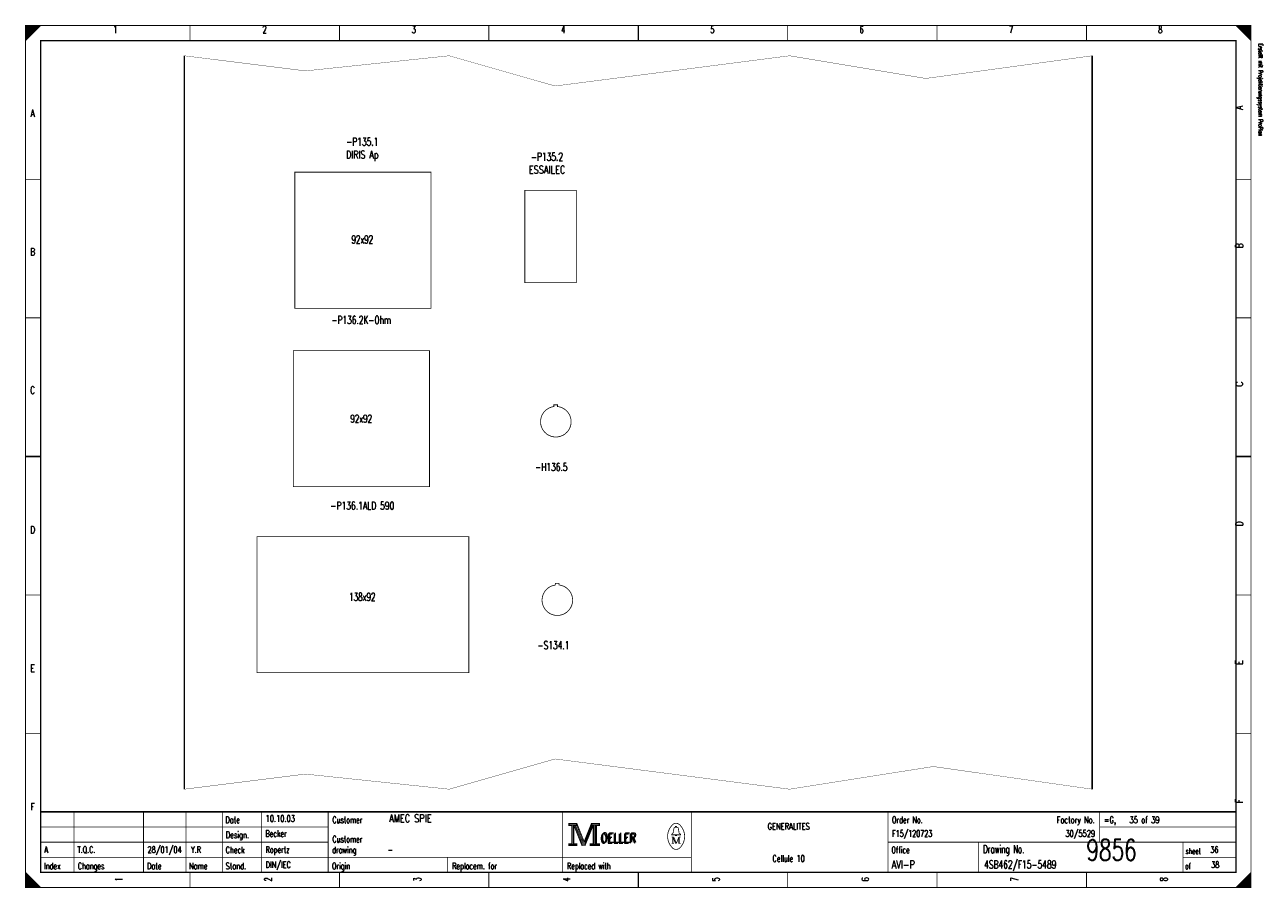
# Model space of a CAD drawing. Header units: centimetres. Extents: x 0 to 491, y -1040 to 69.
# Tile 173 of 181: x 300 to 341, y -120 to -91. Entities that reach past the tile are written whole.
import ezdxf
from ezdxf.enums import TextEntityAlignment as Align

# ---------------------------------------------------------------- set-up
doc = ezdxf.new("R2010")
doc.units = ezdxf.units.CM
doc.header["$MEASUREMENT"] = 0
doc.layers.get('0').update_dxf_attribs({"color": 9, "linetype": 'CONTINUOUS'})
doc.styles.get("Standard").update_dxf_attribs({"font": 'romans.shx', "bigfont": 'TXT.shx'})

msp = doc.modelspace()

# ---------------------------------------------------------------- linework, layer by layer
at = {"color": 0, "flags": 128}
for points, const_width in [([(300, -105.75), (300, -91.5), (340.5, -91.5), (340.5, -120), (300, -120), (300, -105.75)], 0.025), ([(300, -91.5), (300.5, -91.5), (300, -92), (300, -91.5)], 0.025), ([(300.025, -91.5), (300.025, -91.975), (300.05, -91.95), (300.05, -91.5), (300.075, -91.5), (300.075, -91.925), (300.1, -91.9), (300.1, -91.5), (300.125, -91.5), (300.125, -91.875), (300.15, -91.85), (300.15, -91.5), (300.175, -91.5), (300.175, -91.825), (300.2, -91.8)], 0.025), ([(300.2, -91.8), (300.2, -91.5), (300.225, -91.5), (300.225, -91.775), (300.25, -91.75), (300.25, -91.5), (300.275, -91.5), (300.275, -91.725), (300.3, -91.7), (300.3, -91.5), (300.325, -91.5), (300.325, -91.675), (300.35, -91.65), (300.35, -91.5), (300.375, -91.5)], 0.025), ([(300.375, -91.5), (300.375, -91.625), (300.4, -91.6), (300.4, -91.5), (300.425, -91.5), (300.425, -91.575), (300.45, -91.55), (300.45, -91.5), (300.475, -91.5), (300.475, -91.525)], 0.025), ([(340, -91.5), (340.5, -92), (340.475, -91.975), (340.475, -91.5), (340.45, -91.5), (340.45, -91.95), (340.425, -91.925), (340.425, -91.5), (340.4, -91.5), (340.4, -91.9), (340.375, -91.875), (340.375, -91.5), (340.35, -91.5), (340.35, -91.85), (340.325, -91.825)], 0.025), ([(340.15, -91.65), (340.15, -91.5), (340.125, -91.5), (340.125, -91.625), (340.1, -91.6), (340.1, -91.5), (340.075, -91.5), (340.075, -91.575), (340.05, -91.55), (340.05, -91.5), (340.025, -91.5), (340.025, -91.525)], 0.025), ([(340.325, -91.825), (340.325, -91.5), (340.3, -91.5), (340.3, -91.8), (340.275, -91.775), (340.275, -91.5), (340.25, -91.5), (340.25, -91.75), (340.225, -91.725), (340.225, -91.5), (340.2, -91.5), (340.2, -91.7), (340.175, -91.675), (340.175, -91.5), (340.15, -91.5)], 0.025), ([(305.25, -92.5), (309.25, -93), (314, -92.5), (317.5, -93.5), (325.25, -92.5), (329.75, -93.25), (335.25, -92.5)], 0.01), ([(317.46, -104.11), (317.46, -104.04), (317.58, -104.04), (317.58, -104.11)], 0.025), ([(317.51, -110.01), (317.51, -109.94), (317.63, -109.94), (317.63, -110.01)], 0.025), ([(305.25, -116.75), (309.25, -116.25), (314, -116.75), (317.5, -115.75), (325.25, -116.75), (330, -116), (335.25, -116.75)], 0.01), ([(317.95, -117.88), (317.95, -117.95), (318.05, -117.95), (318.05, -118.55), (317.95, -118.55), (317.95, -118.62), (318.22, -118.62), (318.22, -118.55), (318.12, -118.55), (318.12, -117.95), (318.22, -117.95), (318.22, -117.88), (317.95, -117.88)], 0.025), ([(318.22, -117.88), (318.46, -118.48), (318.7, -117.88)], 0.025), ([(318.7, -117.88), (318.7, -117.95), (318.8, -117.95), (318.8, -118.55), (318.7, -118.55), (318.7, -118.62), (318.97, -118.62), (318.97, -118.55), (318.87, -118.55), (318.87, -117.95), (318.97, -117.95), (318.97, -117.88), (318.7, -117.88)], 0.025), ([(318.07, -117.93), (318.07, -118.57), (318.1, -118.57), (318.1, -117.93)], 0.025), ([(318.12, -117.95), (318.39, -118.62), (318.49, -118.62), (318.76, -117.95)], 0.025), ([(318.18, -117.95), (318.42, -118.54), (318.46, -118.54)], 0.025), ([(318.22, -117.95), (318.44, -118.51), (318.47, -118.51)], 0.025), ([(318.46, -118.58), (318.49, -118.58), (318.74, -117.95)], 0.025), ([(318.46, -118.54), (318.48, -118.54), (318.72, -117.95)], 0.025), ([(318.76, -117.95), (318.76, -118.55), (318.66, -118.55), (318.66, -118.62), (318.71, -118.62)], 0.025), ([(318.78, -117.93), (318.78, -118.57), (318.83, -118.57), (318.83, -117.93), (318.85, -117.93), (318.85, -118.57)], 0.025), ([(321.48, -118.26), (321.35, -118.26), (321.35, -118.24), (321.4, -118.2), (321.43, -118.04)], 0.025), ([(321.48, -118.01), (321.48, -117.98), (321.52, -117.98), (321.52, -118.01)], 0.025), ([(321.52, -118.26), (321.65, -118.26), (321.65, -118.24), (321.6, -118.2), (321.57, -118.04)], 0.025), ([(321.39, -118.33), (321.39, -118.54), (321.35, -118.54)], 0.025), ([(321.39, -118.33), (321.48, -118.54), (321.51, -118.54)], 0.025), ([(300, -119.5), (300, -120), (300.5, -120), (300, -119.5), (300.025, -119.525), (300.025, -120), (300.05, -120), (300.05, -119.55), (300.075, -119.575), (300.075, -120), (300.1, -120), (300.1, -119.6), (300.125, -119.625), (300.125, -120), (300.15, -120)], 0.025), ([(300.15, -120), (300.15, -119.65), (300.175, -119.675), (300.175, -120), (300.2, -120), (300.2, -119.7), (300.225, -119.725), (300.225, -120), (300.25, -120), (300.25, -119.75), (300.275, -119.775), (300.275, -120), (300.3, -120), (300.3, -119.8), (300.325, -119.825)], 0.025), ([(300.325, -119.825), (300.325, -120), (300.35, -120), (300.35, -119.85), (300.375, -119.875), (300.375, -120), (300.4, -120), (300.4, -119.9), (300.425, -119.925), (300.425, -120), (300.45, -120), (300.45, -119.95), (300.475, -119.975)], 0.025), ([(340.125, -119.875), (340.125, -120), (340.1, -120), (340.1, -119.9), (340.075, -119.925), (340.075, -120), (340.05, -120), (340.05, -119.95), (340.025, -119.975), (340.025, -120)], 0.025), ([(340.3, -120), (340.3, -119.7), (340.275, -119.725), (340.275, -120), (340.25, -120), (340.25, -119.75), (340.225, -119.775), (340.225, -120), (340.2, -120), (340.2, -119.8), (340.175, -119.825), (340.175, -120), (340.15, -120), (340.15, -119.85), (340.125, -119.875)], 0.025), ([(340.475, -119.525), (340.475, -120), (340.45, -120), (340.45, -119.55), (340.425, -119.575), (340.425, -120), (340.4, -120), (340.4, -119.6), (340.375, -119.625), (340.375, -120), (340.35, -120), (340.35, -119.65), (340.325, -119.675), (340.325, -120), (340.3, -120)], 0.025)]:
    msp.add_lwpolyline(points, dxfattribs=dict(at, const_width=const_width))
for points, const_width in [([(300, -91.5), (340.5, -91.5), (340.5, -120), (300, -120)], 0.025), ([(300.5, -92), (340, -92), (340, -119.5), (300.5, -119.5)], 0.05), ([(300.5, -92), (340, -92), (340, -119.5), (300.5, -119.5)], 0.025), ([(308.9, -96.35), (313.4, -96.35), (313.4, -100.85), (308.9, -100.85)], 0.025), ([(316.5, -96.95), (318.2, -96.95), (318.2, -100), (316.5, -100)], 0.025), ([(308.85, -102.25), (313.35, -102.25), (313.35, -106.75), (308.85, -106.75)], 0.025), ([(307.65, -108.4), (314.65, -108.4), (314.65, -112.9), (307.65, -112.9)], 0.025), ([(317.97, -117.9), (318.2, -117.9), (318.2, -117.93), (317.97, -117.93)], 0.025), ([(318.72, -117.9), (318.95, -117.9), (318.95, -117.93), (318.72, -117.93)], 0.025), ([(321.48, -118.26), (321.52, -118.26), (321.52, -118.29), (321.48, -118.29)], 0.025), ([(317.97, -118.57), (318.2, -118.57), (318.2, -118.6), (317.97, -118.6)], 0.025), ([(318.68, -118.57), (318.95, -118.57), (318.95, -118.6), (318.68, -118.6)], 0.025)]:
    msp.add_lwpolyline(points, close=True, dxfattribs=dict(at, const_width=const_width))
at = {"color": 0}
for points, const_width in [([(305.438, -91.5), (305.438, -92)], 0.025), ([(310.375, -91.5), (310.375, -92)], 0.025), ([(315.312, -91.5), (315.312, -92)], 0.025), ([(320.25, -92), (320.25, -91.5)], 0.05), ([(320.25, -91.5), (320.25, -92)], 0.025), ([(325.188, -91.5), (325.188, -92)], 0.025), ([(330.125, -91.5), (330.125, -92)], 0.025), ([(335.062, -91.5), (335.062, -92)], 0.025), ([(305.25, -92.5), (305.25, -116.75)], 0.05), ([(335.25, -92.5), (335.25, -116.75)], 0.05), ([(300, -96.583), (300.5, -96.583)], 0.025), ([(340.5, -96.583), (340, -96.583)], 0.025), ([(300, -101.166), (300.5, -101.166)], 0.025), ([(340.5, -101.166), (340, -101.166)], 0.025), ([(300.5, -105.75), (300, -105.75)], 0.05), ([(300, -105.75), (300.5, -105.75)], 0.025), ([(340, -105.75), (340.5, -105.75)], 0.05), ([(340.5, -105.75), (340, -105.75)], 0.025), ([(300, -110.333), (300.5, -110.333)], 0.025), ([(340.5, -110.333), (340, -110.333)], 0.025), ([(300, -114.916), (300.5, -114.916)], 0.025), ([(340.5, -114.916), (340, -114.916)], 0.025), ([(340, -117.5), (300.5, -117.5)], 0.05), ([(301.6, -119.5), (301.6, -117.5)], 0.025), ([(303.9, -119.5), (303.9, -117.5)], 0.025), ([(305.3, -119.5), (305.3, -117.5)], 0.025), ([(306.5, -117.5), (306.5, -119.5)], 0.025), ([(307.8, -117.5), (307.8, -119.5)], 0.025), ([(310, -117.5), (310, -119.5)], 0.025), ([(317.75, -117.5), (317.75, -119.5)], 0.025), ([(322, -117.5), (322, -119.5)], 0.025), ([(328.5, -117.5), (328.5, -119.5)], 0.025), ([(335.5, -117.5), (335.5, -118.5)], 0.025), ([(300.5, -118), (310, -118)], 0.025), ([(318.15, -117.95), (318.4, -118.58)], 0.025), ([(318.47, -118.51), (318.7, -117.94)], 0.025), ([(321.46, -118.01), (321.55, -118.01)], 0.025), ([(335.5, -118), (340, -118)], 0.025), ([(300.5, -118.5), (310, -118.5)], 0.025), ([(318.4, -118.58), (318.46, -118.58)], 0.025), ([(321.35, -118.33), (321.42, -118.33)], 0.025), ([(321.39, -118.54), (321.43, -118.54)], 0.025), ([(321.42, -118.33), (321.51, -118.54)], 0.025), ([(321.51, -118.54), (321.59, -118.33)], 0.025), ([(321.65, -118.54), (321.57, -118.54)], 0.025), ([(321.59, -118.54), (321.59, -118.33)], 0.025), ([(321.59, -118.33), (321.65, -118.33)], 0.025), ([(321.61, -118.33), (321.61, -118.54)], 0.025), ([(328.5, -118.5), (340, -118.5)], 0.025), ([(331.5, -118.5), (331.5, -119.5)], 0.025), ([(338.25, -118.5), (338.25, -119.5)], 0.025), ([(300.5, -119), (322, -119)], 0.025), ([(313.95, -119), (313.95, -119.5)], 0.025), ([(338.25, -119), (340, -119)], 0.025), ([(305.438, -120), (305.438, -119.5)], 0.025), ([(310.375, -120), (310.375, -119.5)], 0.025), ([(315.312, -120), (315.312, -119.5)], 0.025), ([(320.25, -119.5), (320.25, -120)], 0.05), ([(320.25, -120), (320.25, -119.5)], 0.025), ([(325.188, -120), (325.188, -119.5)], 0.025), ([(330.125, -120), (330.125, -119.5)], 0.025), ([(335.062, -120), (335.062, -119.5)], 0.025), ([(340.5, -119.5), (340, -120)], 0.025), ([(300.475, -120), (300.475, -119.975)], 0.025)]:
    msp.add_lwpolyline(points, dxfattribs=dict(at, const_width=const_width))
at = {"color": 0, "const_width": 0.025, "flags": 128}
for points in [[(317.455, -104.1, 1), (317.595, -105.1, 0.87526), (317.589, -104.099)], [(317.505, -110, 1), (317.645, -111, 0.87526), (317.639, -109.999)], [(321.649, -117.959, 0.530775), (321.351, -117.958, 0.530775)], [(321.35, -117.961, 0.373815), (321.349, -118.657, 0.373815)], [(321.46, -118.01, 0.414214), (321.43, -118.04, 0.414214)], [(321.57, -118.04, 0.414214), (321.54, -118.01, 0.414214)], [(321.65, -118.66, 0.378582), (321.646, -117.956, 0.378582)], [(321.35, -118.66, 0.532213), (321.649, -118.661, 0.532213)]]:
    msp.add_lwpolyline(points, format="xyb", dxfattribs=at)

# ---------------------------------------------------------------- texts
at = {"color": 0}
for s, height, width, p in [('1', 0.238, 0.672, (302.965, -91.514)), ('2', 0.238, 0.672, (307.899, -91.514)), ('3', 0.238, 0.672, (312.832, -91.514)), ('4', 0.238, 0.672, (317.766, -91.514)), ('5', 0.238, 0.672, (322.699, -91.514)), ('6', 0.238, 0.672, (327.632, -91.514)), ('7', 0.238, 0.672, (332.566, -91.514)), ('8', 0.238, 0.672, (337.499, -91.514)), ('A', 0.238, 0.76, (300.233, -94.282)), ('-P135.1', 0.2619, 0.691429, (311.129, -95.212)), ('DIRIS Ap', 0.2619, 0.732, (311.129, -95.638)), ('-P135.2', 0.2619, 0.691429, (317.233, -95.709)), ('ESSAILEC', 0.2619, 0.76, (317.233, -96.135)), ('92x92', 0.2619, 0.6576, (311.129, -98.442)), ('B', 0.238, 0.76, (300.233, -98.861)), ('-P136.2K-Ohm', 0.26194, 0.688, (311.093, -101.104)), ('C', 0.238, 0.76, (300.233, -103.439)), ('92x92', 0.2619, 0.6576, (311.093, -104.369)), ('-H136.5', 0.2619, 0.691429, (317.375, -105.966)), ('-P136.1ALD 590', 0.26194, 0.702286, (311.129, -107.244)), ('D', 0.238, 0.76, (300.233, -108.053)), ('138x92', 0.2619, 0.66, (311.129, -110.261)), ('-S134.1', 0.2619, 0.691429, (317.446, -111.858)), ('E', 0.238, 0.76, (300.233, -112.632)), ('F', 0.238, 0.76, (300.233, -117.21)), ('GENERALITES', 0.21431, 0.76, (325.219, -117.87)), ('Cellule 10', 0.2143, 0.64, (325.219, -118.935))]:
    msp.add_text(s, height=height, dxfattribs=dict(at, width=width)).set_placement(p, align=Align.TOP_CENTER)
at = {"color": 0, "width": 0.622634}
msp.add_text('Erstellt mit Projektierungssystem ProPlan', height=0.14288, rotation=270, dxfattribs=at).set_placement((340.702, -92.094), align=Align.BOTTOM_LEFT)
at = {"color": 0, "width": 0.76}
for s, p in [('A', (339.991, -94.282)), ('B', (339.991, -98.861)), ('C', (339.992, -103.439)), ('D', (339.992, -108.053)), ('E', (339.991, -112.632)), ('F', (339.991, -117.21))]:
    msp.add_text(s, height=0.238, rotation=90, dxfattribs=at).set_placement(p, align=Align.TOP_LEFT)
at = {"color": 0}
for s, height, width, p in [('Date', 0.2143, 0.64, (306.605, -117.657)), ('Customer', 0.2143, 0.62, (310.14, -117.657)), ('Order No.', 0.2143, 0.656889, (328.633, -117.657)), ('=G,    35 of 39', 0.21431, 0.681067, (335.641, -117.657)), ('Design.', 0.2143, 0.636571, (306.619, -118.154)), ('OELLER', 0.3096, 0.76, (318.996, -118.225)), ('OELLER', 0.3096, 0.76, (318.996, -118.225)), ('OELLER', 0.3096, 0.76, (319.032, -118.19)), ('Check', 0.2143, 0.632, (306.612, -118.651)), ('drawing', 0.2143, 0.6, (310.133, -118.651)), ('Customer', 0.2143, 0.62, (310.14, -118.296)), ('Office', 0.2143, 0.626667, (328.615, -118.651)), ('Drawing No.', 0.26194, 0.646545, (331.643, -118.601)), ('sheet', 0.1905, 0.6, (338.338, -118.701)), ('Index', 0.2143, 0.632, (300.609, -119.183)), ('Changes', 0.2143, 0.622857, (301.726, -119.183)), ('Date', 0.2143, 0.64, (304.015, -119.183)), ('Name', 0.2143, 0.64, (305.404, -119.183)), ('Stand.', 0.2143, 0.642667, (306.612, -119.183)), ('Origin', 0.2143, 0.626667, (310.127, -119.183)), ('Replacem. for', 0.21431, 0.627077, (314.097, -119.183)), ('Replaced with', 0.21431, 0.619692, (317.895, -119.183)), ('of', 0.1905, 0.6, (338.323, -119.198))]:
    msp.add_text(s, height=height, dxfattribs=dict(at, width=width)).set_placement(p, align=Align.TOP_LEFT)
for s, height, width, p in [('10.10.03', 0.2143, 0.678, (307.934, -117.892)), ('AMEC SPIE', 0.2619, 0.752889, (312.016, -117.923)), ('Becker', 0.2143, 0.626667, (307.927, -118.388)), ('F15/120723', 0.2143, 0.6832, (328.639, -118.388)), ('A', 0.214, 0.76, (300.621, -118.921)), ('T.Q.C.', 0.2143, 0.728, (301.716, -118.921)), ('28/01/04', 0.2143, 0.678, (304.029, -118.921)), ('Y.R', 0.2143, 0.738667, (305.467, -118.921)), ('Ropertz', 0.2143, 0.622857, (307.932, -118.921)), ('9856', 0.7, 0.6928, (335.058, -119.321)), ('36', 0.2143, 0.672, (339.15, -118.921)), ('-', 0.214, 0.696, (311.965, -118.921)), ('4SB462/F15-5489', 0.26194, 0.6928, (331.679, -119.449)), ('DIN/IEC', 0.2143, 0.750857, (307.935, -119.418)), ('AVI-P', 0.2619, 0.7472, (328.624, -119.449)), ('38', 0.2143, 0.672, (339.177, -119.418))]:
    msp.add_text(s, height=height, dxfattribs=dict(at, width=width)).set_placement(p, align=Align.BOTTOM_LEFT)
at = {"color": 0, "width": 0.646545}
msp.add_text('Factory No.', height=0.21431, dxfattribs=at).set_placement((335.335, -117.657), align=Align.TOP_RIGHT)
at = {"color": 0, "width": 0.675429}
msp.add_text('30/5529', height=0.2143, dxfattribs=at).set_placement((335.346, -118.388), align=Align.BOTTOM_RIGHT)
at = {"color": 0, "width": 0.672}
for s, p in [('1', (302.965, -119.73)), ('2', (307.899, -119.73)), ('3', (312.832, -119.73)), ('4', (317.766, -119.73)), ('5', (322.699, -119.73)), ('6', (327.632, -119.73)), ('7', (332.566, -119.73)), ('8', (337.499, -119.73))]:
    msp.add_text(s, height=0.238, rotation=90, dxfattribs=at).set_placement(p, align=Align.TOP_CENTER)

doc.saveas('drawing.dxf')
